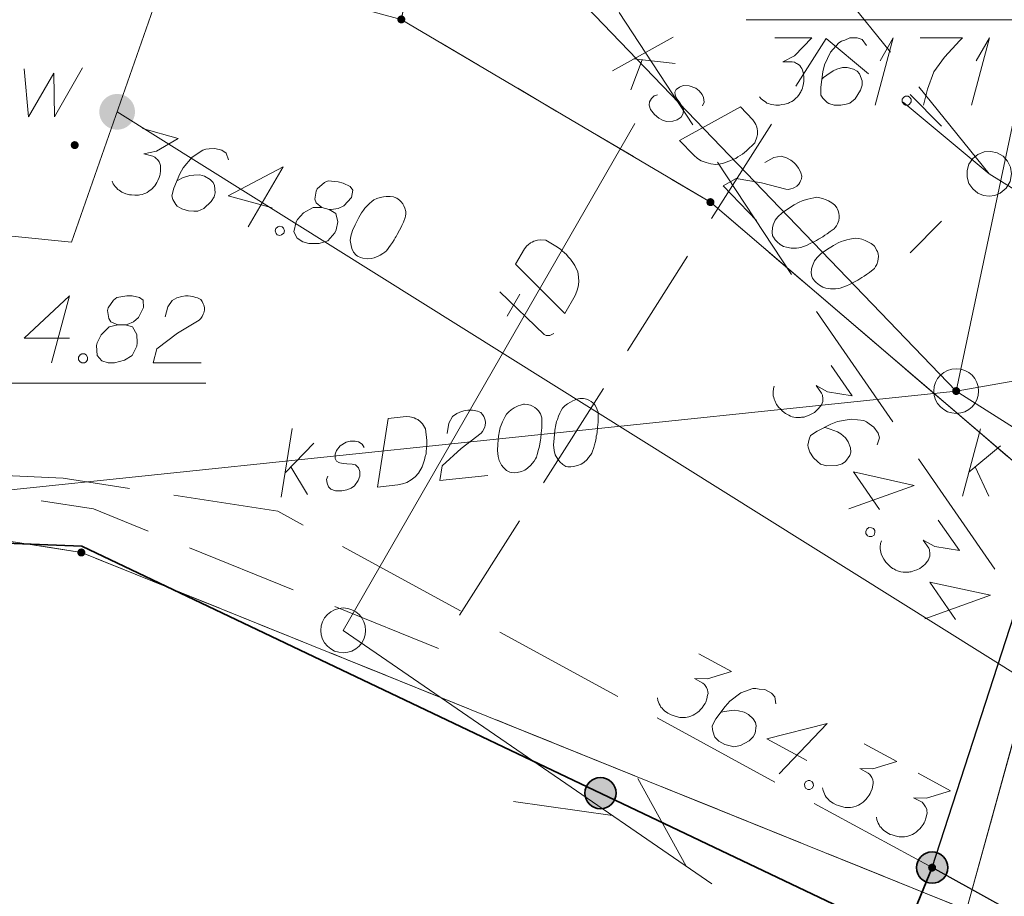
# Model space of a CAD drawing. Header units: metres. Extents: x 5555129 to 5556676, y 5635595 to 5636517.
# Tile 156 of 255: x 5555457 to 5555468, y 5636461 to 5636471. Entities that reach past the tile are written whole.
import ezdxf

# ---------------------------------------------------------------- set-up
doc = ezdxf.new("R2010")
doc.units = ezdxf.units.M
doc.header["$MEASUREMENT"] = 0
for name, pattern in [('05-linia 2.5 1', [1.75, 1.25, -0.5]), ('L_0_06', [2, 1.5, -0.5]), ('PRZER1-1', [2, 1, -1]), ('PRZER3-1', [4, 3, -1])]:
    doc.linetypes.add(name, pattern=pattern)
for name, color, linetype, lineweight in [('#digitalizacja', 7, 'Continuous', 18), ('#skartowane', 7, 'Continuous', 18), ('#ZUDP', 7, 'Continuous', 18)]:
    doc.layers.add(name, color=color, linetype=linetype, lineweight=lineweight)
for name, color, linetype, lineweight, true_color in [('GEPPGD', 7, 'Continuous', 18, 0x008000), ('GESDZI', 7, 'Continuous', 18, 0x0a0909), ('GESKKL', 7, 'PRZER3-1', 18, 0x008000), ('GESUZY', 7, 'PRZER1-1', 18, 0x008000)]:
    doc.layers.add(name, color=color, linetype=linetype, lineweight=lineweight, true_color=true_color)

# ---------------------------------------------------------------- blocks, each defined once
blk = doc.blocks.new('EPPGN')
blk.add_hatch(color=0).paths.add_polyline_path([(0, -0.09), (-0.027812, -0.085595), (-0.052901, -0.072812), (-0.072812, -0.052901), (-0.085595, -0.027812), (-0.09, 0), (-0.085595, 0.027812), (-0.072812, 0.052901), (-0.052901, 0.072812), (-0.027812, 0.085595), (0, 0.09), (0.027812, 0.085595), (0.052901, 0.072812), (0.072812, 0.052901), (0.085595, 0.027812), (0.09, 0), (0.085595, -0.027812), (0.072812, -0.052901), (0.052901, -0.072812), (0.027812, -0.085595)])
blk = doc.blocks.new('SUSM01_01_2')
at = {"color": 0, "flags": 128}
for points in [[(-0.353553, 0.353553), (-0.212132, 0.212132)], [(0.353553, 0.353553), (0.212132, 0.212132)], [(-0.353553, -0.353553), (-0.212132, -0.212132)], [(0.353553, -0.353553), (0.212132, -0.212132)]]:
    blk.add_lwpolyline(points, dxfattribs=at)
blk.add_lwpolyline([(0.1, 0), (0.093969, -0.034202), (0.076604, -0.064279), (0.05, -0.086603), (0.025882, -0.096593), (0, -0.1), (-0.025882, -0.096593), (-0.05, -0.086603), (-0.073305, -0.068017), (-0.090097, -0.043388), (-0.098883, -0.014904), (-0.098883, 0.014904), (-0.090097, 0.043388), (-0.073305, 0.068017), (-0.05, 0.086603), (-0.022252, 0.097493), (0.007473, 0.09972), (0.036534, 0.093087), (0.062349, 0.078183), (0.082624, 0.056332), (0.095557, 0.029476), (0.1, 0)], close=True, dxfattribs=at)
blk = doc.blocks.new('*U1586')
at = {"layer": '#digitalizacja', "color": 36, "linetype": 'ByBlock', "lineweight": 18, "true_color": 0x803300}
for q in [(5555466.095, 5636469.577), (5555466.148, 5636470.073)]:
    blk.add_line((5555466.296, 5636470.327), q, dxfattribs=at)
blk = doc.blocks.new('*U1587')
at = {"layer": '#digitalizacja', "color": 36, "linetype": 'ByBlock', "lineweight": 18, "true_color": 0x803300}
for q in [(5555467.17, 5636469.577), (5555467.223, 5636470.073)]:
    blk.add_line((5555467.37, 5636470.327), q, dxfattribs=at)
blk = doc.blocks.new('*U1588')
at = {"layer": '#digitalizacja', "color": 36, "linetype": 'ByBlock', "lineweight": 18, "true_color": 0x803300}
for p, q in [((5555463.159, 5636469.96), (5555463.838, 5636470.336)), ((5555463.491, 5636470.083), (5555463.363, 5636469.747)), ((5555463.399, 5636470.093), (5555463.858, 5636470.043))]:
    blk.add_line(p, q, dxfattribs=at)
blk = doc.blocks.new('*U1589')
at = {"layer": '#digitalizacja', "color": 36, "linetype": 'ByBlock', "lineweight": 18, "true_color": 0x803300}
for p, q in [((5555467.069, 5636465.21), (5555467.27, 5636465.96)), ((5555467.14, 5636465.476), (5555467.494, 5636465.771)), ((5555467.211, 5636465.535), (5555467.364, 5636465.21))]:
    blk.add_line(p, q, dxfattribs=at)
blk = doc.blocks.new('*U1600')
at = {"layer": '#digitalizacja', "color": 30, "linetype": 'ByBlock', "lineweight": 18}
for p, q in [((5555462.395, 5636467.015), (5555461.9, 5636467.492)), ((5555461.981, 5636467.219), (5555462.123, 5636467.465))]:
    blk.add_line(p, q, dxfattribs=at)
at = {"layer": '#digitalizacja', "color": 30, "linetype": 'ByBlock', "lineweight": 18, "flags": 128}
blk.add_lwpolyline([(5555462.5, 5636467.03), (5555462.494, 5636467.024), (5555462.488, 5636467.019), (5555462.481, 5636467.014), (5555462.475, 5636467.01), (5555462.467, 5636467.007), (5555462.459, 5636467.004), (5555462.451, 5636467.003), (5555462.443, 5636467.002), (5555462.435, 5636467.002), (5555462.427, 5636467.003), (5555462.419, 5636467.005), (5555462.412, 5636467.007), (5555462.404, 5636467.011), (5555462.397, 5636467.015), (5555462.391, 5636467.019)], dxfattribs=at)
blk = doc.blocks.new('*U1646')
at = {"layer": '#digitalizacja', "color": 36, "linetype": 'ByBlock', "lineweight": 18, "true_color": 0x803300}
for p, q in [((5555459.457, 5636465.198), (5555459.579, 5636465.965)), ((5555459.5, 5636465.47), (5555459.822, 5636465.8)), ((5555459.565, 5636465.536), (5555459.751, 5636465.229))]:
    blk.add_line(p, q, dxfattribs=at)

msp = doc.modelspace()

# ---------------------------------------------------------------- hatches: boundary and pattern name
at = {"layer": '#digitalizacja', "linetype": 'Continuous', "lineweight": 18}
h = msp.add_hatch(color=7, dxfattribs=at)
edge = h.paths.add_edge_path()
edge.add_arc((5555457.624, 5636469.502), 0.2, 0, 360)
h = msp.add_hatch(color=7, dxfattribs=at)
edge = h.paths.add_edge_path()
edge.add_arc((5555466.999, 5636466.383), 0.045, 0, 360)
at = {"layer": '#skartowane', "linetype": 'Continuous', "lineweight": 18}
h = msp.add_hatch(color=7, dxfattribs=at)
edge = h.paths.add_edge_path()
edge.add_arc((5555457.15, 5636469.13), 0.045, 0, 360)
at = {"layer": '#skartowane', "linetype": 'Continuous', "lineweight": 35}
h = msp.add_hatch(color=7, dxfattribs=at)
edge = h.paths.add_edge_path()
edge.add_arc((5555463.024, 5636461.892), 0.175, 0, 360)
h = msp.add_hatch(color=7, dxfattribs=at)
edge = h.paths.add_edge_path()
edge.add_arc((5555466.73, 5636461.06), 0.175, 0, 360)
at = {"layer": '#skartowane', "linetype": 'Continuous', "lineweight": 18}
h = msp.add_hatch(color=7, dxfattribs=at)
edge = h.paths.add_edge_path()
edge.add_arc((5555466.73, 5636461.06), 0.045, 0, 360)

# ---------------------------------------------------------------- linework, layer by layer
at = {"layer": '#digitalizacja', "color": 36, "linetype": 'Continuous', "lineweight": 18, "true_color": 0x803300}
for p, q in [((5555461.17, 5636472.44), (5555466.999, 5636466.383)), ((5555429.4, 5636462.46), (5555466.999, 5636466.383)), ((5555466.999, 5636466.383), (5555497.54, 5636446.88))]:
    msp.add_line(p, q, dxfattribs=at)
at = {"layer": '#digitalizacja', "color": 5, "linetype": 'Continuous', "lineweight": 18}
msp.add_line((5555486.685, 5636451.31), (5555457.624, 5636469.502), dxfattribs=at)
at = {"layer": '#digitalizacja', "color": 30, "linetype": 'Continuous', "lineweight": 18}
msp.add_line((5555460.15, 5636463.71), (5555463.409, 5636469.371), dxfattribs=at)
at = {"layer": '#digitalizacja', "color": 5, "linetype": 'Continuous', "lineweight": 18, "flags": 128}
for points in [[(5555457.115, 5636468.047), (5555461.365, 5636480.187), (5555465.284, 5636485.316), (5555468.278, 5636488.366), (5555472.198, 5636491.909)], [(5555457.115, 5636468.047), (5555454.48, 5636468.31), (5555451.99, 5636467.54), (5555445.281, 5636476.391)]]:
    msp.add_lwpolyline(points, dxfattribs=at)
at = {"layer": '#digitalizacja', "color": 7, "linetype": 'Continuous', "lineweight": 18, "flags": 128}
for points in [[(5555464.654, 5636470.528), (5555467.876, 5636470.528), (5555466.999, 5636466.383)], [(5555456.586, 5636469.982), (5555456.634, 5636469.445), (5555456.917, 5636469.935), (5555456.923, 5636469.445), (5555457.236, 5636469.994)]]:
    msp.add_lwpolyline(points, dxfattribs=at)
at = {"layer": '#digitalizacja', "color": 36, "linetype": 'Continuous', "lineweight": 18, "true_color": 0x803300, "flags": 128}
for points in [[(5555464.973, 5636470.327), (5555465.386, 5636470.327), (5555465.191, 5636470.126), (5555465.062, 5636470.061), (5555465.168, 5636470.061), (5555465.191, 5636470.055), (5555465.203, 5636470.049), (5555465.215, 5636470.043), (5555465.227, 5636470.037), (5555465.251, 5636470.02), (5555465.262, 5636470.002), (5555465.274, 5636469.984), (5555465.28, 5636469.967), (5555465.292, 5636469.925), (5555465.298, 5636469.89), (5555465.298, 5636469.872), (5555465.298, 5636469.848), (5555465.292, 5636469.813), (5555465.286, 5636469.789), (5555465.28, 5636469.766), (5555465.274, 5636469.748), (5555465.268, 5636469.736), (5555465.262, 5636469.724), (5555465.256, 5636469.713), (5555465.245, 5636469.695), (5555465.227, 5636469.671), (5555465.209, 5636469.654), (5555465.197, 5636469.642), (5555465.18, 5636469.63), (5555465.162, 5636469.618), (5555465.138, 5636469.606), (5555465.127, 5636469.6), (5555465.085, 5636469.589), (5555465.05, 5636469.583), (5555465.026, 5636469.577), (5555464.985, 5636469.577), (5555464.938, 5636469.583), (5555464.92, 5636469.589), (5555464.902, 5636469.595), (5555464.884, 5636469.6), (5555464.867, 5636469.612), (5555464.849, 5636469.624), (5555464.82, 5636469.648), (5555464.802, 5636469.671)], [(5555465.995, 5636470.244), (5555465.947, 5636470.309), (5555465.894, 5636470.327), (5555465.812, 5636470.327), (5555465.753, 5636470.303), (5555465.717, 5636470.291), (5555465.688, 5636470.274), (5555465.593, 5636470.167), (5555465.528, 5636470.026), (5555465.51, 5636469.949), (5555465.487, 5636469.778), (5555465.487, 5636469.689), (5555465.51, 5636469.654), (5555465.558, 5636469.606), (5555465.575, 5636469.595), (5555465.634, 5636469.577), (5555465.711, 5636469.577), (5555465.77, 5636469.589), (5555465.812, 5636469.6), (5555465.871, 5636469.648), (5555465.93, 5636469.742), (5555465.947, 5636469.801), (5555465.947, 5636469.848), (5555465.918, 5636469.925), (5555465.894, 5636469.955), (5555465.853, 5636469.978), (5555465.782, 5636469.996), (5555465.729, 5636469.996), (5555465.664, 5636469.978), (5555465.623, 5636469.961), (5555465.552, 5636469.913), (5555465.516, 5636469.884), (5555465.499, 5636469.866)], [(5555466.597, 5636470.327), (5555467.069, 5636470.327), (5555467.04, 5636470.297), (5555466.868, 5636470.114), (5555466.75, 5636469.949), (5555466.679, 5636469.754), (5555466.632, 5636469.577)], [(5555464.166, 5636469.569), (5555464.183, 5636469.611), (5555464.176, 5636469.661), (5555464.16, 5636469.695), (5555464.127, 5636469.737), (5555464.09, 5636469.767), (5555464.016, 5636469.793), (5555463.949, 5636469.795), (5555463.907, 5636469.779), (5555463.869, 5636469.75), (5555463.856, 5636469.721), (5555463.859, 5636469.692), (5555463.863, 5636469.679), (5555463.879, 5636469.646), (5555463.904, 5636469.612), (5555463.936, 5636469.561), (5555463.952, 5636469.527), (5555463.947, 5636469.482), (5555463.925, 5636469.444), (5555463.883, 5636469.412), (5555463.833, 5636469.396), (5555463.762, 5636469.393), (5555463.716, 5636469.407), (5555463.675, 5636469.432), (5555463.629, 5636469.471), (5555463.585, 5636469.526), (5555463.569, 5636469.577), (5555463.574, 5636469.614), (5555463.595, 5636469.651), (5555463.625, 5636469.68), (5555463.663, 5636469.692)], [(5555466.431, 5636469.677), (5555466.461, 5636469.677), (5555466.479, 5636469.665), (5555466.496, 5636469.642), (5555466.496, 5636469.612), (5555466.479, 5636469.589), (5555466.461, 5636469.577), (5555466.431, 5636469.577), (5555466.414, 5636469.589), (5555466.396, 5636469.612), (5555466.396, 5636469.642), (5555466.414, 5636469.665), (5555466.431, 5636469.677)], [(5555464.588, 5636469.557), (5555464.727, 5636469.412), (5555464.751, 5636469.378), (5555464.759, 5636469.362), (5555464.771, 5636469.332), (5555464.775, 5636469.311), (5555464.779, 5636469.29), (5555464.778, 5636469.248), (5555464.773, 5636469.219), (5555464.751, 5636469.157), (5555464.657, 5636469.067), (5555464.611, 5636469.03), (5555464.585, 5636469.014), (5555464.56, 5636468.998), (5555464.535, 5636468.982), (5555464.505, 5636468.97), (5555464.471, 5636468.954), (5555464.417, 5636468.934), (5555464.392, 5636468.926), (5555464.312, 5636468.915), (5555464.258, 5636468.92), (5555464.204, 5636468.934), (5555464.15, 5636468.956), (5555464.109, 5636468.981), (5555464.068, 5636469.016), (5555463.908, 5636469.182), (5555464.588, 5636469.557)], [(5555464.86, 5636468.934), (5555464.961, 5636468.99), (5555465.045, 5636469.005), (5555465.103, 5636468.987), (5555465.152, 5636468.961), (5555465.185, 5636468.936), (5555465.206, 5636468.914), (5555465.238, 5636468.872), (5555465.254, 5636468.838), (5555465.262, 5636468.822), (5555465.274, 5636468.784), (5555465.27, 5636468.755), (5555465.261, 5636468.73), (5555465.252, 5636468.713), (5555465.239, 5636468.692), (5555465.218, 5636468.672), (5555465.192, 5636468.656), (5555465.176, 5636468.648), (5555465.15, 5636468.64), (5555465.121, 5636468.636), (5555465.096, 5636468.637), (5555464.822, 5636468.709), (5555464.539, 5636468.756), (5555464.395, 5636468.675), (5555464.768, 5636468.288)], [(5555465.648, 5636468.455), (5555465.64, 5636468.463), (5555465.611, 5636468.485), (5555465.59, 5636468.498), (5555465.574, 5636468.506), (5555465.545, 5636468.52), (5555465.507, 5636468.533), (5555465.474, 5636468.542), (5555465.437, 5636468.547), (5555465.407, 5636468.543), (5555465.374, 5636468.535), (5555465.34, 5636468.528), (5555465.302, 5636468.516), (5555465.277, 5636468.508), (5555465.244, 5636468.492), (5555465.189, 5636468.464), (5555465.113, 5636468.415), (5555465.053, 5636468.374), (5555465.007, 5636468.329), (5555464.977, 5636468.292), (5555464.955, 5636468.239), (5555464.946, 5636468.205), (5555464.941, 5636468.159), (5555464.948, 5636468.118), (5555464.956, 5636468.101), (5555464.977, 5636468.071), (5555464.997, 5636468.05), (5555465.034, 5636468.02), (5555465.071, 5636467.998), (5555465.104, 5636467.989), (5555465.154, 5636467.98), (5555465.179, 5636467.979), (5555465.213, 5636467.979), (5555465.242, 5636467.982), (5555465.263, 5636467.986), (5555465.293, 5636467.998), (5555465.305, 5636468.002), (5555465.335, 5636468.014), (5555465.368, 5636468.03), (5555465.402, 5636468.046), (5555465.423, 5636468.058), (5555465.44, 5636468.066), (5555465.461, 5636468.078), (5555465.508, 5636468.107), (5555465.533, 5636468.123), (5555465.558, 5636468.139), (5555465.592, 5636468.164), (5555465.635, 5636468.196), (5555465.647, 5636468.209), (5555465.66, 5636468.229), (5555465.673, 5636468.25), (5555465.687, 5636468.287), (5555465.691, 5636468.316), (5555465.692, 5636468.341), (5555465.688, 5636468.371), (5555465.68, 5636468.396), (5555465.672, 5636468.413), (5555465.664, 5636468.43), (5555465.648, 5636468.455)], [(5555466.086, 5636468), (5555466.078, 5636468.008), (5555466.049, 5636468.03), (5555466.028, 5636468.043), (5555466.012, 5636468.051), (5555465.983, 5636468.064), (5555465.946, 5636468.078), (5555465.912, 5636468.087), (5555465.875, 5636468.091), (5555465.846, 5636468.088), (5555465.812, 5636468.08), (5555465.778, 5636468.072), (5555465.741, 5636468.061), (5555465.715, 5636468.053), (5555465.682, 5636468.037), (5555465.627, 5636468.008), (5555465.551, 5636467.96), (5555465.491, 5636467.919), (5555465.445, 5636467.874), (5555465.415, 5636467.837), (5555465.393, 5636467.783), (5555465.384, 5636467.75), (5555465.379, 5636467.704), (5555465.386, 5636467.662), (5555465.394, 5636467.645), (5555465.415, 5636467.616), (5555465.435, 5636467.595), (5555465.472, 5636467.565), (5555465.509, 5636467.543), (5555465.543, 5636467.534), (5555465.593, 5636467.525), (5555465.618, 5636467.524), (5555465.651, 5636467.524), (5555465.68, 5636467.527), (5555465.701, 5636467.531), (5555465.731, 5636467.543), (5555465.743, 5636467.547), (5555465.773, 5636467.559), (5555465.806, 5636467.575), (5555465.84, 5636467.591), (5555465.861, 5636467.603), (5555465.878, 5636467.611), (5555465.899, 5636467.623), (5555465.946, 5636467.652), (5555465.971, 5636467.668), (5555465.996, 5636467.684), (5555466.03, 5636467.708), (5555466.073, 5636467.741), (5555466.085, 5636467.753), (5555466.098, 5636467.774), (5555466.111, 5636467.795), (5555466.125, 5636467.832), (5555466.129, 5636467.861), (5555466.13, 5636467.886), (5555466.126, 5636467.915), (5555466.118, 5636467.941), (5555466.11, 5636467.957), (5555466.102, 5636467.974), (5555466.086, 5636468)], [(5555462.175, 5636466.236), (5555462.163, 5636466.235), (5555462.129, 5636466.225), (5555462.106, 5636466.217), (5555462.089, 5636466.209), (5555462.061, 5636466.194), (5555462.027, 5636466.173), (5555462, 5636466.152), (5555461.973, 5636466.126), (5555461.958, 5636466.1), (5555461.943, 5636466.069), (5555461.929, 5636466.038), (5555461.915, 5636466.001), (5555461.905, 5636465.976), (5555461.897, 5636465.94), (5555461.886, 5636465.879), (5555461.877, 5636465.789), (5555461.873, 5636465.718), (5555461.88, 5636465.653), (5555461.891, 5636465.606), (5555461.92, 5636465.556), (5555461.94, 5636465.529), (5555461.973, 5636465.496), (5555462.011, 5636465.477), (5555462.029, 5636465.473), (5555462.065, 5636465.47), (5555462.095, 5636465.473), (5555462.141, 5636465.484), (5555462.181, 5636465.5), (5555462.208, 5636465.521), (5555462.246, 5636465.555), (5555462.262, 5636465.574), (5555462.283, 5636465.6), (5555462.298, 5636465.625), (5555462.308, 5636465.644), (5555462.317, 5636465.675), (5555462.322, 5636465.687), (5555462.33, 5636465.718), (5555462.338, 5636465.754), (5555462.346, 5636465.791), (5555462.35, 5636465.815), (5555462.354, 5636465.833), (5555462.357, 5636465.857), (5555462.363, 5636465.911), (5555462.366, 5636465.941), (5555462.369, 5636465.971), (5555462.371, 5636466.013), (5555462.371, 5636466.066), (5555462.369, 5636466.084), (5555462.361, 5636466.107), (5555462.353, 5636466.13), (5555462.331, 5636466.163), (5555462.311, 5636466.185), (5555462.292, 5636466.201), (5555462.266, 5636466.216), (5555462.242, 5636466.225), (5555462.223, 5636466.229), (5555462.205, 5636466.233), (5555462.175, 5636466.236)], [(5555462.804, 5636466.301), (5555462.792, 5636466.3), (5555462.757, 5636466.291), (5555462.734, 5636466.282), (5555462.717, 5636466.275), (5555462.689, 5636466.26), (5555462.656, 5636466.239), (5555462.628, 5636466.218), (5555462.601, 5636466.191), (5555462.586, 5636466.166), (5555462.572, 5636466.135), (5555462.557, 5636466.104), (5555462.543, 5636466.066), (5555462.534, 5636466.042), (5555462.526, 5636466.005), (5555462.514, 5636465.945), (5555462.506, 5636465.855), (5555462.501, 5636465.783), (5555462.508, 5636465.718), (5555462.519, 5636465.672), (5555462.548, 5636465.622), (5555462.569, 5636465.594), (5555462.602, 5636465.562), (5555462.639, 5636465.542), (5555462.658, 5636465.538), (5555462.694, 5636465.536), (5555462.723, 5636465.539), (5555462.769, 5636465.55), (5555462.809, 5636465.566), (5555462.837, 5636465.586), (5555462.875, 5636465.62), (5555462.891, 5636465.64), (5555462.912, 5636465.666), (5555462.927, 5636465.691), (5555462.937, 5636465.71), (5555462.945, 5636465.74), (5555462.95, 5636465.753), (5555462.959, 5636465.783), (5555462.967, 5636465.82), (5555462.975, 5636465.856), (5555462.978, 5636465.88), (5555462.982, 5636465.898), (5555462.986, 5636465.923), (5555462.992, 5636465.977), (5555462.995, 5636466.007), (5555462.998, 5636466.037), (5555462.999, 5636466.078), (5555462.999, 5636466.132), (5555462.998, 5636466.149), (5555462.989, 5636466.172), (5555462.981, 5636466.195), (5555462.96, 5636466.229), (5555462.94, 5636466.25), (5555462.92, 5636466.266), (5555462.895, 5636466.281), (5555462.87, 5636466.291), (5555462.852, 5636466.295), (5555462.834, 5636466.299), (5555462.804, 5636466.301)], [(5555461.313, 5636465.908), (5555461.331, 5636466.023), (5555461.37, 5636466.098), (5555461.42, 5636466.133), (5555461.471, 5636466.156), (5555461.512, 5636466.167), (5555461.541, 5636466.17), (5555461.594, 5636466.169), (5555461.631, 5636466.161), (5555461.649, 5636466.157), (5555461.686, 5636466.143), (5555461.706, 5636466.122), (5555461.72, 5636466.099), (5555461.728, 5636466.082), (5555461.737, 5636466.059), (5555461.74, 5636466.03), (5555461.737, 5636466), (5555461.733, 5636465.982), (5555461.723, 5636465.957), (5555461.708, 5636465.932), (5555461.693, 5636465.912), (5555461.467, 5636465.74), (5555461.256, 5636465.546), (5555461.231, 5636465.383), (5555461.766, 5636465.439)], [(5555460.654, 5636466.077), (5555460.854, 5636466.098), (5555460.896, 5636466.096), (5555460.914, 5636466.092), (5555460.944, 5636466.084), (5555460.963, 5636466.074), (5555460.982, 5636466.064), (5555461.014, 5636466.038), (5555461.035, 5636466.016), (5555461.07, 5636465.96), (5555461.084, 5636465.831), (5555461.084, 5636465.772), (5555461.081, 5636465.742), (5555461.078, 5636465.712), (5555461.075, 5636465.682), (5555461.067, 5636465.651), (5555461.059, 5636465.615), (5555461.041, 5636465.559), (5555461.031, 5636465.535), (5555460.991, 5636465.465), (5555460.954, 5636465.426), (5555460.91, 5636465.391), (5555460.859, 5636465.362), (5555460.814, 5636465.346), (5555460.761, 5636465.334), (5555460.532, 5636465.31), (5555460.654, 5636466.077)], [(5555460.385, 5636465.752), (5555460.363, 5636465.791), (5555460.319, 5636465.817), (5555460.283, 5636465.825), (5555460.229, 5636465.825), (5555460.183, 5636465.814), (5555460.116, 5636465.772), (5555460.074, 5636465.72), (5555460.061, 5636465.677), (5555460.06, 5636465.629), (5555460.074, 5636465.601), (5555460.1, 5636465.586), (5555460.112, 5636465.581), (5555460.149, 5636465.573), (5555460.19, 5636465.572), (5555460.25, 5636465.566), (5555460.287, 5636465.558), (5555460.32, 5636465.526), (5555460.336, 5636465.486), (5555460.336, 5636465.432), (5555460.317, 5636465.383), (5555460.275, 5636465.325), (5555460.237, 5636465.297), (5555460.191, 5636465.281), (5555460.133, 5636465.269), (5555460.062, 5636465.267), (5555460.012, 5636465.286), (5555459.986, 5636465.313), (5555459.97, 5636465.353), (5555459.965, 5636465.394), (5555459.979, 5636465.431)]]:
    msp.add_lwpolyline(points, dxfattribs=at)
at = {"layer": '#digitalizacja', "color": 30, "linetype": 'Continuous', "lineweight": 18, "flags": 128}
msp.add_lwpolyline([(5555462.076, 5636467.799), (5555462.176, 5636467.973), (5555462.202, 5636468.005), (5555462.216, 5636468.018), (5555462.241, 5636468.038), (5555462.26, 5636468.047), (5555462.279, 5636468.056), (5555462.32, 5636468.067), (5555462.349, 5636468.071), (5555462.415, 5636468.067), (5555462.527, 5636468.002), (5555462.576, 5636467.968), (5555462.598, 5636467.948), (5555462.621, 5636467.928), (5555462.644, 5636467.908), (5555462.663, 5636467.883), (5555462.688, 5636467.855), (5555462.722, 5636467.808), (5555462.737, 5636467.786), (5555462.77, 5636467.713), (5555462.78, 5636467.659), (5555462.782, 5636467.604), (5555462.776, 5636467.546), (5555462.762, 5636467.499), (5555462.741, 5636467.45), (5555462.626, 5636467.25), (5555462.076, 5636467.799)], dxfattribs=at)
at = {"layer": '#digitalizacja', "color": 36, "linetype": 'Continuous', "lineweight": 18, "true_color": 0x803300}
msp.add_circle((5555466.999, 5636466.383), 0.25, dxfattribs=at)
at = {"layer": '#skartowane', "color": 36, "linetype": 'Continuous', "lineweight": 18, "true_color": 0x803300}
msp.add_line((5555466.999, 5636466.383), (5555468.914, 5636466.717), dxfattribs=at)
at = {"layer": '#skartowane', "color": 30, "linetype": 'Continuous', "lineweight": 18}
for p, q in [((5555460.15, 5636463.71), (5555464.27, 5636460.878)), ((5555460.15, 5636463.71), (5555464.27, 5636460.878)), ((5555463.982, 5636461.076), (5555463.441, 5636462.054)), ((5555463.982, 5636461.076), (5555463.441, 5636462.054)), ((5555463.158, 5636461.642), (5555462.051, 5636461.797)), ((5555463.158, 5636461.642), (5555462.051, 5636461.797))]:
    msp.add_line(p, q, dxfattribs=at)
at = {"layer": '#skartowane', "color": 7, "linetype": 'L_0_06', "lineweight": 18, "flags": 128}
msp.add_lwpolyline([(5555466.73, 5636461.06), (5555459.42, 5636465.04), (5555457.02, 5636465.41), (5555452.63, 5636465.61), (5555446.85, 5636465.37), (5555441.62, 5636464.51), (5555435.7, 5636462.77), (5555429.61, 5636460.27), (5555423.1, 5636457.3), (5555417.2, 5636453.95), (5555413.63, 5636451.67), (5555409.04, 5636447.68), (5555404.73, 5636443.33), (5555401.32, 5636439.67), (5555382.13, 5636416.99), (5555377.75, 5636411.8), (5555368.65, 5636401.73), (5555358.12, 5636389.68), (5555351.83, 5636382.05), (5555348.89, 5636378.21), (5555346.63, 5636374.93), (5555343.77, 5636370.29), (5555340.53, 5636363.52), (5555337.7, 5636355.88), (5555335.13, 5636347.53), (5555332.44, 5636339.45), (5555328.49, 5636328.74), (5555326.7, 5636324.3), (5555322.46, 5636312.61), (5555317.05, 5636297.8), (5555313.91, 5636289.91), (5555311.07, 5636291.5), (5555314.46, 5636298.64), (5555320.4, 5636315), (5555321.1, 5636318.34), (5555320.31, 5636318.97), (5555318.92, 5636319.26), (5555318.24, 5636323.4), (5555317.55, 5636325.21), (5555315.06, 5636326.83), (5555316.44, 5636329.16), (5555319.62, 5636328.9), (5555323.95, 5636328.36), (5555325.47, 5636329.83), (5555326.77, 5636332.37), (5555329.72, 5636340.51), (5555332.43, 5636348.61), (5555334.87, 5636356.71), (5555337.79, 5636364.47), (5555340.99, 5636371.16), (5555344.19, 5636376.65), (5555346.4, 5636379.74), (5555349.41, 5636383.74), (5555355.85, 5636391.61), (5555363.7, 5636400.4), (5555366.42, 5636403.59), (5555375.75, 5636414.19), (5555378.31, 5636418.36), (5555373.52, 5636420.79), (5555376.43, 5636424.38), (5555377.28, 5636425.23), (5555380.03, 5636423.16), (5555380.65, 5636423.75), (5555382.52, 5636422.14), (5555399.27, 5636441.57), (5555402.64, 5636445.3), (5555406.76, 5636449.37), (5555411.7, 5636453.77), (5555415.38, 5636456.22), (5555420.94, 5636459.52), (5555420.73, 5636460.05), (5555422.54, 5636460.95), (5555422.89, 5636460.42), (5555428.37, 5636462.98), (5555434.53, 5636465.46), (5555440.65, 5636467.74), (5555449.09, 5636469.87), (5555449.84, 5636470.61), (5555452.54, 5636472.11), (5555453.14, 5636471.36), (5555454.76, 5636472.78), (5555456.32, 5636474.81), (5555457.67, 5636477.44), (5555459.8, 5636481.39), (5555462.71, 5636485.66), (5555464.78, 5636483.78), (5555461.58, 5636479.17), (5555460.92, 5636476.08), (5555461.24, 5636473.64), (5555465.24, 5636467.56), (5555467.69, 5636464.02), (5555466.73, 5636461.06)], close=True, dxfattribs=at)
at = {"layer": '#skartowane', "color": 7, "linetype": 'Continuous', "lineweight": 18, "flags": 128}
for points in [[(5555456.586, 5636469.982), (5555456.634, 5636469.445), (5555456.917, 5636469.935), (5555456.923, 5636469.445), (5555457.236, 5636469.994)], [(5555457.906, 5636469.314), (5555458.305, 5636469.205), (5555458.064, 5636469.063), (5555457.922, 5636469.034), (5555458.024, 5636469.006), (5555458.046, 5636468.994), (5555458.055, 5636468.985), (5555458.065, 5636468.977), (5555458.075, 5636468.968), (5555458.093, 5636468.945), (5555458.1, 5636468.924), (5555458.107, 5636468.904), (5555458.108, 5636468.885), (5555458.108, 5636468.842), (5555458.105, 5636468.807), (5555458.1, 5636468.79), (5555458.094, 5636468.767), (5555458.079, 5636468.734), (5555458.067, 5636468.713), (5555458.055, 5636468.692), (5555458.045, 5636468.676), (5555458.036, 5636468.666), (5555458.027, 5636468.656), (5555458.019, 5636468.647), (5555458.003, 5636468.633), (5555457.979, 5636468.614), (5555457.958, 5636468.602), (5555457.943, 5636468.594), (5555457.923, 5636468.587), (5555457.903, 5636468.58), (5555457.877, 5636468.575), (5555457.864, 5636468.572), (5555457.821, 5636468.572), (5555457.785, 5636468.575), (5555457.761, 5636468.576), (5555457.721, 5636468.587), (5555457.677, 5636468.605), (5555457.661, 5636468.615), (5555457.646, 5636468.625), (5555457.63, 5636468.636), (5555457.616, 5636468.652), (5555457.602, 5636468.668), (5555457.58, 5636468.698), (5555457.569, 5636468.726)], [(5555458.87, 5636468.966), (5555458.841, 5636469.041), (5555458.795, 5636469.072), (5555458.715, 5636469.094), (5555458.652, 5636469.087), (5555458.615, 5636469.085), (5555458.581, 5636469.075), (5555458.462, 5636468.997), (5555458.363, 5636468.878), (5555458.325, 5636468.808), (5555458.258, 5636468.649), (5555458.235, 5636468.564), (5555458.248, 5636468.523), (5555458.281, 5636468.465), (5555458.295, 5636468.449), (5555458.348, 5636468.417), (5555458.422, 5636468.396), (5555458.482, 5636468.392), (5555458.525, 5636468.393), (5555458.594, 5636468.423), (5555458.676, 5636468.499), (5555458.709, 5636468.551), (5555458.721, 5636468.597), (5555458.713, 5636468.679), (5555458.698, 5636468.713), (5555458.664, 5636468.747), (5555458.6, 5636468.783), (5555458.549, 5636468.797), (5555458.481, 5636468.796), (5555458.437, 5636468.79), (5555458.356, 5636468.763), (5555458.314, 5636468.744), (5555458.292, 5636468.731)], [(5555459.355, 5636468.431), (5555458.865, 5636468.564), (5555459.479, 5636468.887), (5555459.089, 5636468.216)], [(5555459.912, 5636468.433), (5555459.992, 5636468.411), (5555460.016, 5636468.411), (5555460.093, 5636468.421), (5555460.156, 5636468.452), (5555460.243, 5636468.545), (5555460.259, 5636468.627), (5555460.226, 5636468.666), (5555460.151, 5636468.705), (5555460.094, 5636468.72), (5555459.981, 5636468.732), (5555459.939, 5636468.713), (5555459.859, 5636468.643), (5555459.846, 5636468.616), (5555459.834, 5636468.527), (5555459.848, 5636468.487), (5555459.912, 5636468.433), (5555459.815, 5636468.435), (5555459.706, 5636468.372), (5555459.638, 5636468.299), (5555459.624, 5636468.272), (5555459.6, 5636468.163), (5555459.636, 5636468.092), (5555459.698, 5636468.05), (5555459.767, 5636468.032), (5555459.883, 5636468.031), (5555459.977, 5636468.06), (5555460.056, 5636468.149), (5555460.071, 5636468.182), (5555460.09, 5636468.275), (5555460.066, 5636468.367), (5555459.992, 5636468.411)], [(5555460.721, 5636468.55), (5555460.71, 5636468.553), (5555460.674, 5636468.557), (5555460.65, 5636468.557), (5555460.631, 5636468.556), (5555460.599, 5636468.552), (5555460.561, 5636468.545), (5555460.527, 5636468.535), (5555460.493, 5636468.52), (5555460.469, 5636468.502), (5555460.445, 5636468.478), (5555460.42, 5636468.454), (5555460.393, 5636468.425), (5555460.376, 5636468.405), (5555460.355, 5636468.374), (5555460.323, 5636468.322), (5555460.282, 5636468.241), (5555460.252, 5636468.175), (5555460.235, 5636468.113), (5555460.229, 5636468.066), (5555460.238, 5636468.008), (5555460.247, 5636467.975), (5555460.266, 5636467.933), (5555460.294, 5636467.901), (5555460.31, 5636467.891), (5555460.342, 5636467.876), (5555460.371, 5636467.868), (5555460.418, 5636467.861), (5555460.461, 5636467.862), (5555460.494, 5636467.871), (5555460.542, 5636467.889), (5555460.564, 5636467.901), (5555460.593, 5636467.918), (5555460.616, 5636467.936), (5555460.632, 5636467.95), (5555460.651, 5636467.976), (5555460.66, 5636467.985), (5555460.679, 5636468.011), (5555460.7, 5636468.042), (5555460.72, 5636468.073), (5555460.732, 5636468.094), (5555460.742, 5636468.11), (5555460.754, 5636468.131), (5555460.78, 5636468.179), (5555460.793, 5636468.206), (5555460.806, 5636468.233), (5555460.823, 5636468.271), (5555460.843, 5636468.321), (5555460.847, 5636468.338), (5555460.848, 5636468.363), (5555460.848, 5636468.387), (5555460.84, 5636468.426), (5555460.829, 5636468.453), (5555460.817, 5636468.475), (5555460.799, 5636468.498), (5555460.779, 5636468.516), (5555460.764, 5636468.526), (5555460.748, 5636468.537), (5555460.721, 5636468.55)], [(5555458.615, 5636466.473), (5555455.367, 5636466.473), (5555454.48, 5636468.31)], [(5555459.44, 5636468.224), (5555459.468, 5636468.217), (5555459.482, 5636468.201), (5555459.493, 5636468.173), (5555459.485, 5636468.145), (5555459.462, 5636468.127), (5555459.442, 5636468.12), (5555459.413, 5636468.128), (5555459.399, 5636468.144), (5555459.389, 5636468.171), (5555459.396, 5636468.2), (5555459.42, 5636468.218), (5555459.44, 5636468.224)], [(5555465.603, 5636466.67), (5555465.838, 5636466.33), (5555465.562, 5636466.376), (5555465.435, 5636466.446), (5555465.495, 5636466.359), (5555465.504, 5636466.336), (5555465.506, 5636466.323), (5555465.508, 5636466.31), (5555465.51, 5636466.297), (5555465.508, 5636466.267), (5555465.501, 5636466.248), (5555465.493, 5636466.228), (5555465.482, 5636466.213), (5555465.454, 5636466.18), (5555465.428, 5636466.155), (5555465.414, 5636466.144), (5555465.394, 5636466.131), (5555465.362, 5636466.116), (5555465.339, 5636466.107), (5555465.316, 5636466.098), (5555465.299, 5636466.093), (5555465.285, 5636466.091), (5555465.272, 5636466.09), (5555465.259, 5636466.088), (5555465.238, 5636466.087), (5555465.208, 5636466.088), (5555465.184, 5636466.093), (5555465.167, 5636466.096), (5555465.148, 5636466.104), (5555465.128, 5636466.112), (5555465.105, 5636466.124), (5555465.093, 5636466.131), (5555465.06, 5636466.158), (5555465.035, 5636466.184), (5555465.017, 5636466.2), (5555464.993, 5636466.234), (5555464.971, 5636466.276), (5555464.966, 5636466.294), (5555464.961, 5636466.312), (5555464.955, 5636466.33), (5555464.955, 5636466.351), (5555464.955, 5636466.372), (5555464.957, 5636466.41), (5555464.967, 5636466.438)], [(5555466.116, 5636465.783), (5555466.143, 5636465.859), (5555466.127, 5636465.913), (5555466.08, 5636465.981), (5555466.027, 5636466.016), (5555465.997, 5636466.038), (5555465.966, 5636466.053), (5555465.825, 5636466.07), (5555465.671, 5636466.042), (5555465.598, 5636466.013), (5555465.444, 5636465.935), (5555465.371, 5636465.885), (5555465.355, 5636465.845), (5555465.343, 5636465.78), (5555465.344, 5636465.758), (5555465.363, 5636465.7), (5555465.406, 5636465.637), (5555465.45, 5636465.595), (5555465.483, 5636465.567), (5555465.555, 5636465.546), (5555465.667, 5636465.551), (5555465.725, 5636465.57), (5555465.764, 5636465.597), (5555465.811, 5636465.665), (5555465.821, 5636465.701), (5555465.817, 5636465.749), (5555465.791, 5636465.817), (5555465.761, 5636465.861), (5555465.71, 5636465.904), (5555465.672, 5636465.928), (5555465.592, 5636465.959), (5555465.548, 5636465.971), (5555465.523, 5636465.976)], [(5555466.142, 5636465.061), (5555465.853, 5636465.479), (5555466.53, 5636465.33), (5555465.799, 5636465.068)], [(5555466.799, 5636464.942), (5555467.035, 5636464.602), (5555466.759, 5636464.648), (5555466.631, 5636464.718), (5555466.692, 5636464.63), (5555466.7, 5636464.608), (5555466.702, 5636464.594), (5555466.704, 5636464.581), (5555466.706, 5636464.568), (5555466.705, 5636464.539), (5555466.697, 5636464.519), (5555466.689, 5636464.499), (5555466.678, 5636464.484), (5555466.651, 5636464.451), (5555466.625, 5636464.426), (5555466.61, 5636464.416), (5555466.591, 5636464.402), (5555466.558, 5636464.387), (5555466.535, 5636464.379), (5555466.513, 5636464.37), (5555466.495, 5636464.365), (5555466.482, 5636464.363), (5555466.469, 5636464.361), (5555466.456, 5636464.359), (5555466.434, 5636464.359), (5555466.405, 5636464.36), (5555466.38, 5636464.364), (5555466.364, 5636464.367), (5555466.344, 5636464.375), (5555466.324, 5636464.383), (5555466.301, 5636464.396), (5555466.289, 5636464.402), (5555466.256, 5636464.429), (5555466.231, 5636464.455), (5555466.213, 5636464.471), (5555466.189, 5636464.505), (5555466.167, 5636464.547), (5555466.162, 5636464.565), (5555466.157, 5636464.583), (5555466.152, 5636464.601), (5555466.151, 5636464.622), (5555466.151, 5636464.644), (5555466.153, 5636464.681), (5555466.163, 5636464.71)], [(5555466.074, 5636464.849), (5555466.09, 5636464.825), (5555466.091, 5636464.803), (5555466.081, 5636464.775), (5555466.057, 5636464.758), (5555466.028, 5636464.76), (5555466.008, 5636464.767), (5555465.991, 5636464.792), (5555465.991, 5636464.813), (5555466, 5636464.841), (5555466.024, 5636464.858), (5555466.054, 5636464.857), (5555466.074, 5636464.849)], [(5555466.992, 5636463.833), (5555466.703, 5636464.25), (5555467.381, 5636464.102), (5555466.65, 5636463.84)], [(5555464.125, 5636463.449), (5555464.488, 5636463.251), (5555464.221, 5636463.168), (5555464.075, 5636463.173), (5555464.169, 5636463.122), (5555464.187, 5636463.106), (5555464.194, 5636463.095), (5555464.202, 5636463.084), (5555464.209, 5636463.073), (5555464.222, 5636463.047), (5555464.224, 5636463.025), (5555464.226, 5636463.004), (5555464.222, 5636462.986), (5555464.213, 5636462.944), (5555464.201, 5636462.91), (5555464.193, 5636462.894), (5555464.181, 5636462.874), (5555464.159, 5636462.845), (5555464.143, 5636462.827), (5555464.126, 5636462.809), (5555464.113, 5636462.797), (5555464.102, 5636462.789), (5555464.091, 5636462.782), (5555464.08, 5636462.774), (5555464.061, 5636462.764), (5555464.034, 5636462.752), (5555464.01, 5636462.745), (5555463.994, 5636462.74), (5555463.973, 5636462.738), (5555463.952, 5636462.736), (5555463.926, 5636462.737), (5555463.912, 5636462.738), (5555463.87, 5636462.747), (5555463.836, 5636462.759), (5555463.813, 5636462.765), (5555463.777, 5636462.785), (5555463.738, 5636462.812), (5555463.725, 5636462.826), (5555463.712, 5636462.84), (5555463.7, 5636462.853), (5555463.69, 5636462.872), (5555463.68, 5636462.891), (5555463.665, 5636462.926), (5555463.661, 5636462.955)], [(5555464.982, 5636462.888), (5555464.972, 5636462.967), (5555464.934, 5636463.008), (5555464.861, 5636463.048), (5555464.798, 5636463.055), (5555464.761, 5636463.062), (5555464.727, 5636463.061), (5555464.593, 5636463.012), (5555464.468, 5636462.919), (5555464.416, 5636462.86), (5555464.313, 5636462.721), (5555464.271, 5636462.643), (5555464.275, 5636462.601), (5555464.294, 5636462.537), (5555464.304, 5636462.518), (5555464.347, 5636462.474), (5555464.414, 5636462.437), (5555464.472, 5636462.419), (5555464.514, 5636462.41), (5555464.588, 5636462.423), (5555464.685, 5636462.478), (5555464.729, 5636462.521), (5555464.752, 5636462.563), (5555464.763, 5636462.644), (5555464.756, 5636462.682), (5555464.731, 5636462.722), (5555464.677, 5636462.772), (5555464.631, 5636462.797), (5555464.565, 5636462.813), (5555464.52, 5636462.817), (5555464.435, 5636462.809), (5555464.39, 5636462.8), (5555464.366, 5636462.793)], [(5555465.33, 5636462.255), (5555464.884, 5636462.498), (5555465.556, 5636462.67), (5555465.021, 5636462.107)], [(5555465.971, 5636462.444), (5555466.334, 5636462.246), (5555466.067, 5636462.163), (5555465.922, 5636462.168), (5555466.015, 5636462.117), (5555466.033, 5636462.101), (5555466.041, 5636462.09), (5555466.048, 5636462.079), (5555466.056, 5636462.068), (5555466.068, 5636462.041), (5555466.07, 5636462.02), (5555466.072, 5636461.999), (5555466.068, 5636461.98), (5555466.059, 5636461.939), (5555466.047, 5636461.905), (5555466.039, 5636461.889), (5555466.028, 5636461.868), (5555466.005, 5636461.84), (5555465.989, 5636461.822), (5555465.972, 5636461.804), (5555465.959, 5636461.791), (5555465.948, 5636461.784), (5555465.937, 5636461.776), (5555465.926, 5636461.769), (5555465.907, 5636461.759), (5555465.881, 5636461.747), (5555465.857, 5636461.74), (5555465.841, 5636461.735), (5555465.819, 5636461.733), (5555465.798, 5636461.731), (5555465.772, 5636461.732), (5555465.759, 5636461.732), (5555465.717, 5636461.742), (5555465.683, 5636461.754), (5555465.659, 5636461.76), (5555465.623, 5636461.779), (5555465.584, 5636461.807), (5555465.571, 5636461.821), (5555465.559, 5636461.835), (5555465.546, 5636461.848), (5555465.536, 5636461.867), (5555465.526, 5636461.886), (5555465.511, 5636461.921), (5555465.507, 5636461.95)], [(5555466.573, 5636462.116), (5555466.936, 5636461.919), (5555466.669, 5636461.835), (5555466.523, 5636461.84), (5555466.617, 5636461.79), (5555466.635, 5636461.773), (5555466.642, 5636461.762), (5555466.65, 5636461.751), (5555466.657, 5636461.741), (5555466.67, 5636461.714), (5555466.671, 5636461.693), (5555466.673, 5636461.671), (5555466.67, 5636461.653), (5555466.661, 5636461.611), (5555466.649, 5636461.577), (5555466.64, 5636461.562), (5555466.629, 5636461.541), (5555466.607, 5636461.512), (5555466.591, 5636461.495), (5555466.574, 5636461.477), (5555466.56, 5636461.464), (5555466.55, 5636461.456), (5555466.539, 5636461.449), (5555466.528, 5636461.441), (5555466.509, 5636461.431), (5555466.482, 5636461.419), (5555466.458, 5636461.412), (5555466.442, 5636461.407), (5555466.421, 5636461.405), (5555466.4, 5636461.403), (5555466.373, 5636461.404), (5555466.36, 5636461.405), (5555466.318, 5636461.414), (5555466.284, 5636461.426), (5555466.261, 5636461.432), (5555466.224, 5636461.452), (5555466.186, 5636461.48), (5555466.173, 5636461.493), (5555466.16, 5636461.507), (5555466.147, 5636461.521), (5555466.138, 5636461.539), (5555466.128, 5636461.558), (5555466.113, 5636461.593), (5555466.109, 5636461.622)], [(5555465.365, 5636462.034), (5555465.391, 5636462.02), (5555465.401, 5636462.001), (5555465.405, 5636461.972), (5555465.391, 5636461.946), (5555465.364, 5636461.934), (5555465.343, 5636461.932), (5555465.317, 5636461.946), (5555465.307, 5636461.965), (5555465.303, 5636461.994), (5555465.317, 5636462.02), (5555465.344, 5636462.032), (5555465.365, 5636462.034)]]:
    msp.add_lwpolyline(points, dxfattribs=at)
at = {"layer": '#skartowane', "color": 5, "linetype": 'Continuous', "lineweight": 18, "flags": 128}
for points in [[(5555457.093, 5636466.975), (5555456.585, 5636466.975), (5555457.093, 5636467.447), (5555456.892, 5636466.697)], [(5555457.63, 5636467.122), (5555457.713, 5636467.122), (5555457.737, 5636467.128), (5555457.808, 5636467.158), (5555457.861, 5636467.205), (5555457.92, 5636467.317), (5555457.914, 5636467.4), (5555457.873, 5636467.429), (5555457.79, 5636467.447), (5555457.731, 5636467.447), (5555457.619, 5636467.429), (5555457.583, 5636467.4), (5555457.524, 5636467.311), (5555457.518, 5636467.282), (5555457.53, 5636467.193), (5555457.554, 5636467.158), (5555457.63, 5636467.122), (5555457.536, 5636467.099), (5555457.447, 5636467.01), (5555457.4, 5636466.921), (5555457.394, 5636466.892), (5555457.4, 5636466.78), (5555457.453, 5636466.721), (5555457.524, 5636466.697), (5555457.595, 5636466.697), (5555457.707, 5636466.727), (5555457.79, 5636466.78), (5555457.843, 5636466.886), (5555457.849, 5636466.921), (5555457.843, 5636467.016), (5555457.796, 5636467.099), (5555457.713, 5636467.122)], [(5555458.162, 5636467.211), (5555458.191, 5636467.323), (5555458.239, 5636467.394), (5555458.292, 5636467.423), (5555458.345, 5636467.441), (5555458.386, 5636467.447), (5555458.416, 5636467.447), (5555458.469, 5636467.441), (5555458.504, 5636467.429), (5555458.522, 5636467.423), (5555458.558, 5636467.406), (5555458.575, 5636467.382), (5555458.587, 5636467.358), (5555458.593, 5636467.341), (5555458.599, 5636467.317), (5555458.599, 5636467.287), (5555458.593, 5636467.258), (5555458.587, 5636467.24), (5555458.575, 5636467.217), (5555458.558, 5636467.193), (5555458.54, 5636467.175), (5555458.298, 5636467.028), (5555458.067, 5636466.856), (5555458.026, 5636466.697), (5555458.563, 5636466.697)], [(5555457.229, 5636466.797), (5555457.258, 5636466.797), (5555457.276, 5636466.786), (5555457.294, 5636466.762), (5555457.294, 5636466.732), (5555457.276, 5636466.709), (5555457.258, 5636466.697), (5555457.229, 5636466.697), (5555457.211, 5636466.709), (5555457.193, 5636466.732), (5555457.193, 5636466.762), (5555457.211, 5636466.786), (5555457.229, 5636466.797)]]:
    msp.add_lwpolyline(points, dxfattribs=at)
at = {"layer": '#skartowane', "color": 7, "linetype": 'Continuous', "lineweight": 35, "flags": 128}
msp.add_lwpolyline([(5555466.73, 5636461.06), (5555466.41, 5636460.28), (5555457.23, 5636464.65), (5555454.67, 5636464.75)], dxfattribs=at)
at = {"layer": '#skartowane', "color": 7, "linetype": 'Continuous', "lineweight": 25, "flags": 128}
msp.add_lwpolyline([(5555470.63, 5636458.9), (5555466.73, 5636461.06), (5555467.69, 5636464.02), (5555471.78, 5636461.74), (5555470.63, 5636458.9)], dxfattribs=at)
at = {"layer": '#skartowane', "color": 7, "linetype": 'Continuous', "lineweight": 18}
msp.add_circle((5555460.15, 5636463.71), 0.25, dxfattribs=at)
at = {"layer": '#skartowane', "color": 7, "linetype": 'Continuous', "lineweight": 35}
for centre in [(5555463.024, 5636461.892), (5555466.73, 5636461.06)]:
    msp.add_circle(centre, 0.175, dxfattribs=at)
at = {"layer": '#ZUDP', "color": 1, "linetype": '05-linia 2.5 1', "lineweight": 18, "flags": 128}
for points in [[(5555467.367, 5636468.81), (5555462.351, 5636475.004), (5555461.927, 5636477.912)], [(5555467.367, 5636468.81), (5555465.545, 5636470.321), (5555461.215, 5636463.509)], [(5555526.116, 5636408.566), (5555512.796, 5636436.585), (5555501.37, 5636446.03), (5555487.317, 5636456.386), (5555467.367, 5636468.81)], [(5555461.215, 5636463.509), (5555457.358, 5636465.066), (5555451.859, 5636465.926), (5555443.69, 5636464.7)]]:
    msp.add_lwpolyline(points, dxfattribs=at)
at = {"layer": 'GESDZI', "color": 96, "linetype": 'Continuous', "lineweight": 18, "flags": 128}
for points in [[(5555496.203, 5636499.774), (5555494.572, 5636495.113), (5555491.335, 5636490.878), (5555486.827, 5636487.153), (5555478.789, 5636482.309), (5555473.727, 5636476.915), (5555472.295, 5636474.764), (5555468.332, 5636465.003), (5555464.253, 5636468.493), (5555460.799, 5636470.534), (5555462.917, 5636480.061), (5555473.767, 5636491.481), (5555488.301, 5636504.114)], [(5555401.076, 5636390.282), (5555404.073, 5636395.02), (5555409.758, 5636401.08), (5555415.606, 5636406.363), (5555423.635, 5636411.745), (5555430.735, 5636417.459), (5555447.06, 5636429.289), (5555454.524, 5636438.193), (5555464.207, 5636454.062), (5555467.116, 5636460.589), (5555468.332, 5636465.003), (5555472.295, 5636474.764), (5555473.727, 5636476.915), (5555478.789, 5636482.309), (5555486.827, 5636487.153), (5555491.335, 5636490.878), (5555494.572, 5636495.113), (5555496.203, 5636499.774)], [(5555274.997, 5636234.98), (5555279.944, 5636236.523), (5555284.476, 5636241.337), (5555311.27, 5636293.99), (5555320.16, 5636317.28), (5555322.368, 5636323.208), (5555323.59, 5636326.49), (5555326.04, 5636333.05), (5555329.61, 5636344.98), (5555332.15, 5636353.64), (5555334.3, 5636361.82), (5555338.11, 5636369.71), (5555344.55, 5636379.2), (5555375.95, 5636415.45), (5555379.69, 5636419.03), (5555405.333, 5636448.297), (5555411.98, 5636454.27), (5555423.54, 5636462.48), (5555437.099, 5636466.554), (5555448.915, 5636470.374), (5555453.72, 5636472.454), (5555460.799, 5636470.534), (5555464.253, 5636468.493)], [(5555464.253, 5636468.493), (5555468.332, 5636465.003), (5555467.116, 5636460.589), (5555457.224, 5636464.58), (5555451.868, 5636465.418), (5555446.84, 5636464.597), (5555437.185, 5636462.46), (5555430.383, 5636458.569), (5555420.669, 5636454.714), (5555413.799, 5636449.56), (5555402.789, 5636438.708), (5555389.734, 5636423.873), (5555383.39, 5636416.92), (5555384.32, 5636411.24), (5555356.08, 5636382.6), (5555342.54, 5636360.36), (5555325.26, 5636314.3)]]:
    msp.add_lwpolyline(points, dxfattribs=at)
msp.add_lwpolyline([(5555404.073, 5636395.02), (5555398.748, 5636398.735), (5555383.39, 5636416.92), (5555389.734, 5636423.873), (5555402.789, 5636438.708), (5555413.799, 5636449.56), (5555420.669, 5636454.714), (5555430.383, 5636458.569), (5555437.185, 5636462.46), (5555446.84, 5636464.597), (5555451.868, 5636465.418), (5555457.224, 5636464.58), (5555467.116, 5636460.589), (5555464.207, 5636454.062), (5555454.524, 5636438.193), (5555447.06, 5636429.289), (5555430.735, 5636417.459), (5555423.635, 5636411.745), (5555415.606, 5636406.363), (5555409.758, 5636401.08), (5555404.073, 5636395.02)], close=True, dxfattribs=at)
at = {"layer": 'GESKKL', "color": 96, "linetype": 'PRZER3-1', "lineweight": 18, "ltscale": 0.5, "true_color": 0x008000}
msp.add_lwpolyline([(5555447.06, 5636429.289), (5555454.524, 5636438.193), (5555464.207, 5636454.062), (5555467.116, 5636460.589), (5555457.224, 5636464.58), (5555451.868, 5636465.418), (5555446.84, 5636464.597), (5555437.185, 5636462.46), (5555430.383, 5636458.569), (5555420.669, 5636454.714), (5555413.799, 5636449.56), (5555402.789, 5636438.708), (5555389.734, 5636423.873), (5555383.39, 5636416.92), (5555398.748, 5636398.735), (5555404.073, 5636395.02), (5555409.758, 5636401.08), (5555415.606, 5636406.363), (5555423.635, 5636411.745), (5555430.735, 5636417.459), (5555447.06, 5636429.289)], close=True, dxfattribs=at)
at = {"layer": 'GESUZY', "color": 96, "linetype": 'PRZER1-1', "lineweight": 18, "ltscale": 0.5, "true_color": 0x008000}
for points in [[(5555388.979, 5636354.029), (5555392.657, 5636365.659), (5555395.519, 5636378.339), (5555401.076, 5636390.282), (5555404.073, 5636395.02), (5555409.758, 5636401.08), (5555415.606, 5636406.363), (5555423.635, 5636411.745), (5555430.735, 5636417.459), (5555447.06, 5636429.289), (5555454.524, 5636438.193), (5555464.207, 5636454.062), (5555467.116, 5636460.589), (5555468.332, 5636465.003), (5555472.295, 5636474.764), (5555473.727, 5636476.915), (5555478.789, 5636482.309), (5555486.827, 5636487.153), (5555491.335, 5636490.878), (5555494.572, 5636495.113), (5555496.203, 5636499.774)], [(5555496.203, 5636499.774), (5555494.572, 5636495.113), (5555491.335, 5636490.878), (5555486.827, 5636487.153), (5555478.789, 5636482.309), (5555473.727, 5636476.915), (5555472.295, 5636474.764), (5555468.332, 5636465.003), (5555464.253, 5636468.493), (5555460.799, 5636470.534), (5555462.917, 5636480.061)], [(5555356.08, 5636382.6), (5555384.32, 5636411.24), (5555383.39, 5636416.92), (5555389.734, 5636423.873), (5555402.789, 5636438.708), (5555413.799, 5636449.56), (5555420.669, 5636454.714), (5555430.383, 5636458.569), (5555437.185, 5636462.46), (5555446.84, 5636464.597), (5555451.868, 5636465.418), (5555457.224, 5636464.58), (5555467.116, 5636460.589), (5555468.332, 5636465.003), (5555464.253, 5636468.493), (5555460.799, 5636470.534), (5555453.72, 5636472.454), (5555448.915, 5636470.374), (5555437.099, 5636466.554), (5555423.54, 5636462.48), (5555411.98, 5636454.27), (5555405.333, 5636448.297), (5555379.69, 5636419.03)]]:
    msp.add_lwpolyline(points, dxfattribs=at)
msp.add_lwpolyline([(5555447.06, 5636429.289), (5555454.524, 5636438.193), (5555464.207, 5636454.062), (5555467.116, 5636460.589), (5555457.224, 5636464.58), (5555451.868, 5636465.418), (5555446.84, 5636464.597), (5555437.185, 5636462.46), (5555430.383, 5636458.569), (5555420.669, 5636454.714), (5555413.799, 5636449.56), (5555402.789, 5636438.708), (5555389.734, 5636423.873), (5555383.39, 5636416.92), (5555398.748, 5636398.735), (5555404.073, 5636395.02), (5555409.758, 5636401.08), (5555415.606, 5636406.363), (5555423.635, 5636411.745), (5555430.735, 5636417.459), (5555447.06, 5636429.289)], close=True, dxfattribs=at)

# ---------------------------------------------------------------- block references
at = {"layer": '#digitalizacja', "color": 36, "linetype": 'Continuous', "lineweight": 18, "true_color": 0x803300}
for name in ['*U1588', '*U1586', '*U1587', '*U1646', '*U1589']:
    msp.add_blockref(name, (0, 0), dxfattribs=at)
at = {"layer": '#digitalizacja', "color": 30, "linetype": 'Continuous', "lineweight": 18}
msp.add_blockref('*U1600', (0, 0), dxfattribs=at)
at = {"layer": '#ZUDP', "color": 1, "lineweight": 18, "xscale": 2.499999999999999, "yscale": 2.499999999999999, "zscale": 2.499999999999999, "rotation": 359.9999974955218}
msp.add_blockref('SUSM01_01_2', (5555467.367, 5636468.81), dxfattribs=at)
at = {"layer": 'GEPPGD', "color": 96, "lineweight": 18, "true_color": 0x008000, "xscale": 0.5, "yscale": 0.5, "zscale": 0.5, "rotation": 90}
for p in [(5555460.799, 5636470.534), (5555464.253, 5636468.493), (5555457.224, 5636464.58)]:
    msp.add_blockref('EPPGN', p, dxfattribs=at)

doc.saveas('drawing.dxf')
